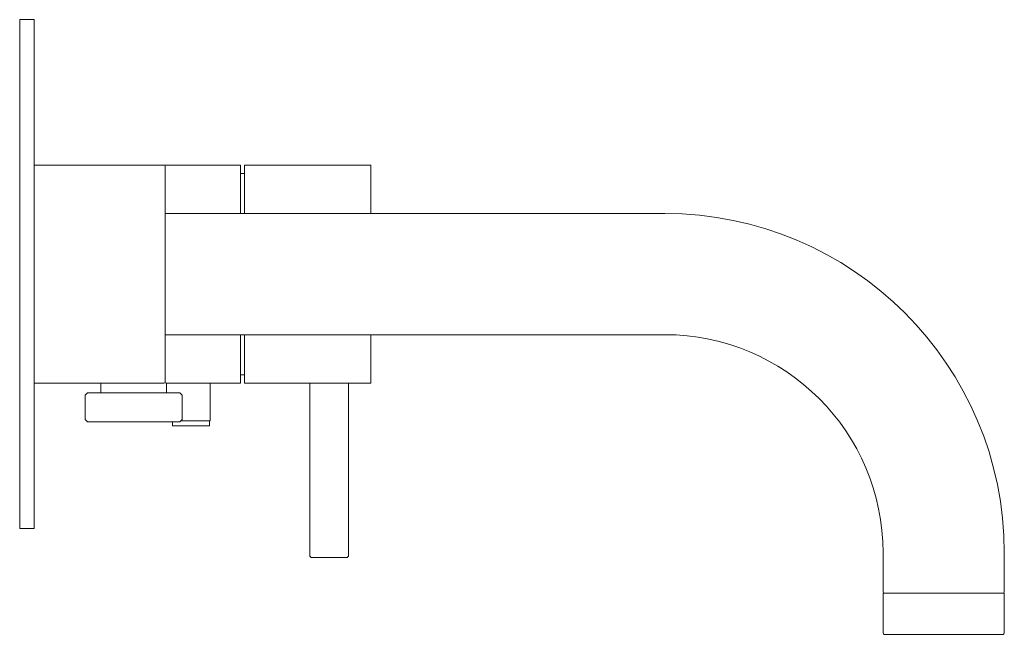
# Model space of a CAD drawing. Header units: millimetres. Extents: x 4189.486 to 4189.689, y 1705.586 to 1705.713.
import ezdxf

# ---------------------------------------------------------------- set-up
doc = ezdxf.new("R2010")
doc.units = ezdxf.units.MM
doc.layers.add('SANINDUSA', color=3, linetype='Continuous')

msp = doc.modelspace()

# ---------------------------------------------------------------- linework, layer by layer
at = {"layer": 'SANINDUSA', "linetype": 'Continuous', "lineweight": 15}
for p, q in [((4189.48851, 1705.71273), (4189.48551, 1705.71273)), ((4189.48551, 1705.71273), (4189.48551, 1705.60773)), ((4189.48851, 1705.60773), (4189.48851, 1705.71273)), ((4189.51526, 1705.68273), (4189.48851, 1705.68273)), ((4189.53101, 1705.68273), (4189.51526, 1705.68273)), ((4189.53101, 1705.67273), (4189.53101, 1705.68273)), ((4189.55788, 1705.68273), (4189.53188, 1705.68273)), ((4189.53188, 1705.68273), (4189.53188, 1705.67273)), ((4189.55788, 1705.67273), (4189.55788, 1705.68273)), ((4189.53188, 1705.68098), (4189.53101, 1705.68098)), ((4189.61851, 1705.67273), (4189.51551, 1705.67273)), ((4189.51551, 1705.64773), (4189.61851, 1705.64773)), ((4189.53101, 1705.63773), (4189.53101, 1705.64773)), ((4189.53188, 1705.64773), (4189.53188, 1705.63773)), ((4189.55788, 1705.63773), (4189.55788, 1705.64773)), ((4189.53101, 1705.63948), (4189.53188, 1705.63948)), ((4189.48851, 1705.63773), (4189.51526, 1705.63773)), ((4189.50226, 1705.63773), (4189.50226, 1705.63573)), ((4189.51576, 1705.63773), (4189.53101, 1705.63773)), ((4189.51576, 1705.63573), (4189.51576, 1705.63773)), ((4189.52481, 1705.62993), (4189.52481, 1705.63773)), ((4189.53188, 1705.63773), (4189.55788, 1705.63773)), ((4189.54531, 1705.63773), (4189.54531, 1705.60223)), ((4189.55331, 1705.60223), (4189.55331, 1705.63773)), ((4189.49951, 1705.63573), (4189.49901, 1705.63523)), ((4189.49901, 1705.63523), (4189.49901, 1705.63023)), ((4189.51851, 1705.63573), (4189.49951, 1705.63573)), ((4189.51901, 1705.63523), (4189.51851, 1705.63573)), ((4189.51901, 1705.63023), (4189.51901, 1705.63523)), ((4189.49901, 1705.63023), (4189.49951, 1705.62973)), ((4189.49951, 1705.62973), (4189.51851, 1705.62973)), ((4189.51701, 1705.62973), (4189.51701, 1705.62903)), ((4189.52451, 1705.62893), (4189.51711, 1705.62893)), ((4189.51851, 1705.62973), (4189.51901, 1705.63023)), ((4189.52081, 1705.62993), (4189.51871, 1705.62993)), ((4189.52481, 1705.62993), (4189.52081, 1705.62993)), ((4189.52461, 1705.62903), (4189.52461, 1705.62993)), ((4189.48851, 1705.60773), (4189.48551, 1705.60773)), ((4189.66351, 1705.60273), (4189.66351, 1705.59466)), ((4189.68851, 1705.59466), (4189.68851, 1705.60273)), ((4189.54853, 1705.60173), (4189.54581, 1705.60173)), ((4189.55281, 1705.60173), (4189.54853, 1705.60173)), ((4189.66351, 1705.59441), (4189.66351, 1705.58616)), ((4189.68851, 1705.59441), (4189.66351, 1705.59441)), ((4189.68851, 1705.58616), (4189.68851, 1705.59441))]:
    msp.add_line(p, q, dxfattribs=at)
for centre, radius, start, end in [((4189.51526, 1705.68248), 0.00025, 0, 90), ((4189.61851, 1705.60273), 0.07, 0, 90), ((4189.61851, 1705.60273), 0.045, 0, 90), ((4189.51526, 1705.63798), 0.00025, 270, 0), ((4189.51711, 1705.62903), 0.0001, 180, 270), ((4189.52451, 1705.62903), 0.0001, 270, 0), ((4189.54581, 1705.60223), 0.0005, 180, 270), ((4189.55281, 1705.60223), 0.0005, 270, 0), ((4189.66376, 1705.59466), 0.00025, 180, 270), ((4189.68826, 1705.59466), 0.00025, 270, 0), ((4189.66376, 1705.58616), 0.00025, 180, 270), ((4189.68826, 1705.58616), 0.00025, 270, 0)]:
    msp.add_arc(centre, radius, start, end, dxfattribs=at)
for points, knots in [([(4189.51551, 1705.63798), (4189.51551, 1705.63798), (4189.51551, 1705.64032), (4189.51551, 1705.64867), (4189.51551, 1705.65433), (4189.51551, 1705.66613), (4189.51551, 1705.67179), (4189.51551, 1705.68013), (4189.51551, 1705.68248), (4189.51551, 1705.68248)], [0, 0, 0, 0, 0.25, 0.25, 0.5, 0.5, 0.75, 0.75, 1, 1, 1, 1]), ([(4189.51545, 1705.63782), (4189.51554, 1705.63779), (4189.51576, 1705.63773), (4189.51576, 1705.63773), (4189.51576, 1705.63773)], [0, 0, 0, 0, 0.428142, 1, 1, 1, 1]), ([(4189.66376, 1705.58591), (4189.6638, 1705.58591), (4189.66388, 1705.58591), (4189.66456, 1705.58591), (4189.66569, 1705.58591), (4189.66729, 1705.58591), (4189.66925, 1705.58591), (4189.67144, 1705.58591), (4189.67372, 1705.58591), (4189.67601, 1705.58591), (4189.6783, 1705.58591), (4189.68058, 1705.58591), (4189.68278, 1705.58591), (4189.68473, 1705.58591), (4189.68633, 1705.58591), (4189.68746, 1705.58591), (4189.68814, 1705.58591), (4189.68822, 1705.58591), (4189.68826, 1705.58591)], [0, 0, 0, 0, 0.058258, 0.120006, 0.18432, 0.25, 0.31568, 0.379994, 0.441742, 0.5, 0.558258, 0.620006, 0.68432, 0.75, 0.81568, 0.879994, 0.941742, 1, 1, 1, 1])]:
    msp.add_open_spline(points, degree=3, knots=knots, dxfattribs=at)

doc.saveas('drawing.dxf')
